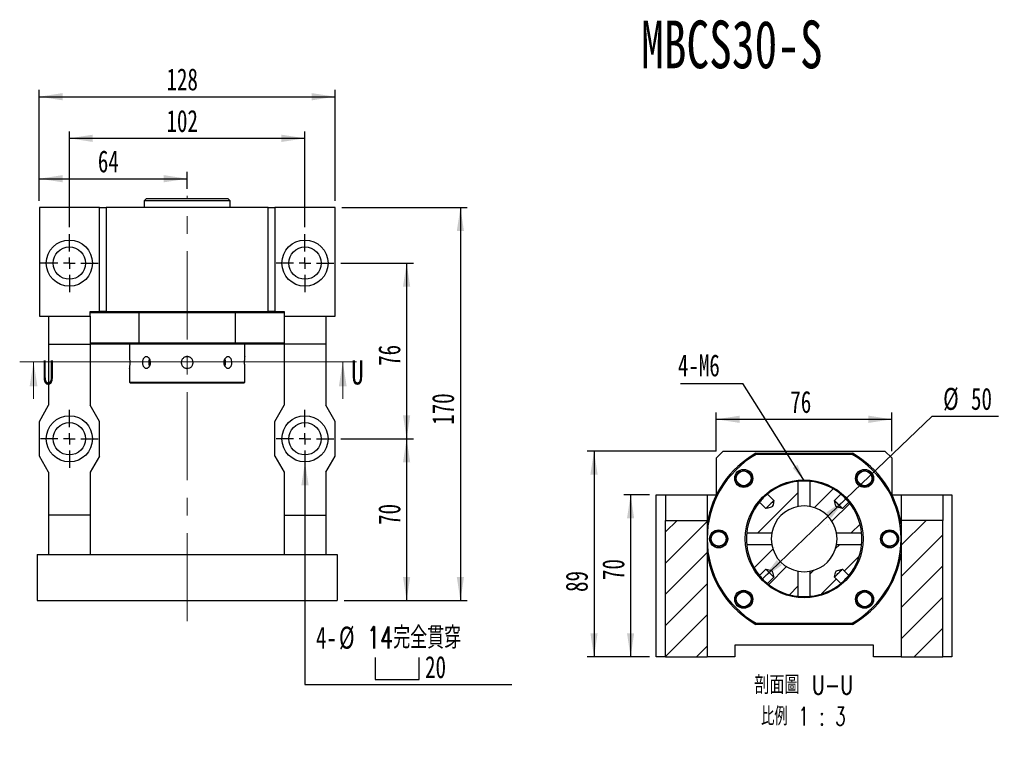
# Model space of a CAD drawing. Header units: millimetres. Extents: x 23 to 289, y 10 to 200.
# Tile 2 of 4: x 33 to 175, y 94 to 200. Entities that reach past the tile are written whole.
import ezdxf

# ---------------------------------------------------------------- set-up
doc = ezdxf.new("R2010")
doc.units = ezdxf.units.MM
doc.linetypes.add('CENTERX2', pattern=[20.32, 12.7, -2.54, 2.54, -2.54])
doc.layers.add('圖層0', color=7, linetype='Continuous')
doc.styles.add('SLDTEXTSTYLE0', font='TXT', dxfattribs={"width": 0.7})
doc.styles.add('SLDTEXTSTYLE1', font='TXT', dxfattribs={"width": 0.7, "bigfont": 'bigfont'})
doc.styles.add('SLDTEXTSTYLE3', font='TXT', dxfattribs={"width": 0.75})
doc.styles.add('SLDTEXTSTYLE4', font='TXT', dxfattribs={"width": 0.75, "bigfont": 'bigfont'})
doc.styles.add('SLDTEXTSTYLE5', font='TXT', dxfattribs={"width": 0.65625, "bigfont": 'bigfont'})
doc.dimstyles.new('SLDDIMSTYLE2', dxfattribs={"dimtxt": 0.18, "dimasz": 2.5, "dimexe": 0, "dimexo": 0.0625, "dimgap": 0, "dimtad": 0, "dimtih": 1, "dimtoh": 1, "dimdec": 0, "dimrnd": 1e-09, "dimzin": 0, "dimdsep": 46, "dimtxsty": 'Standard', "dimsah": 1, "dimcen": 0.09, "dimadec": 0, "dimazin": 0, "dimtfac": 2.5, "dimtdec": 0, "dimtofl": 0, "dimtmove": 0, "dimatfit": 3, "dimfxl": 0, "dimfrac": 2, "dimtolj": 1, "dimtzin": 0, "dimarcsym": 0})
doc.dimstyles.new('SLDDIMSTYLE3', dxfattribs={"dimtxt": 3.389974, "dimasz": 2.5, "dimexe": 0, "dimexo": 0.0625, "dimgap": 0.847493, "dimtad": 1, "dimlfac": 3, "dimrnd": 1e-09, "dimzin": 12, "dimdsep": 46, "dimtxsty": 'SLDTEXTSTYLE0', "dimsah": 1, "dimcen": 0.09, "dimadec": 0, "dimazin": 3, "dimtfac": 1, "dimtofl": 0, "dimtmove": 0, "dimatfit": 3, "dimfxl": 0, "dimfrac": 2, "dimtolj": 1, "dimtzin": 12, "dimarcsym": 0})
doc.dimstyles.new('SLDDIMSTYLE4', dxfattribs={"dimtxt": 3.389974, "dimasz": 2.5, "dimexe": 0, "dimexo": 0.0625, "dimgap": 0.847493, "dimtad": 0, "dimtih": 1, "dimtoh": 1, "dimlfac": 3, "dimrnd": 1e-09, "dimzin": 12, "dimdsep": 46, "dimtxsty": 'SLDTEXTSTYLE0', "dimsah": 1, "dimcen": 0, "dimadec": 0, "dimazin": 3, "dimtfac": 1, "dimtofl": 0, "dimtmove": 0, "dimatfit": 3, "dimfxl": 0, "dimfrac": 2, "dimtolj": 1, "dimtzin": 12, "dimarcsym": 0})
doc.dimstyles.new('SLDDIMSTYLE5', dxfattribs={"dimtxt": 3.389974, "dimasz": 2.5, "dimexe": 0, "dimexo": 0.0625, "dimgap": 0.847493, "dimtad": 0, "dimtih": 1, "dimtoh": 1, "dimlfac": 3, "dimrnd": 1e-09, "dimzin": 12, "dimdsep": 46, "dimtxsty": 'SLDTEXTSTYLE0', "dimsah": 1, "dimcen": 0, "dimadec": 0, "dimazin": 3, "dimtfac": 1, "dimtmove": 0, "dimatfit": 3, "dimfxl": 0, "dimfrac": 2, "dimtolj": 1, "dimtzin": 12, "dimarcsym": 0})

# ---------------------------------------------------------------- blocks, each defined once
blk = doc.blocks.new('_D_1')
at = {"layer": '圖層0', "color": 7}
for p, q in [((79.54, 139.84), (90.04, 139.84)), ((89.04, 139.84), (89.04, 116.51)), ((80.04, 116.51), (90.04, 116.51))]:
    blk.add_line(p, q, dxfattribs=at)
for points in [[(89.04, 139.84), (88.52, 136.45), (89.56, 136.45)], [(89.04, 116.51), (89.56, 119.9), (88.52, 119.9)]]:
    blk.add_solid(points, dxfattribs=at)
at = {"layer": '圖層0', "color": 7, "insert": (84.95, 127.42), "char_height": 3.175, "attachment_point": 1, "rotation": 90, "style": 'SLDTEXTSTYLE0'}
blk.add_mtext('70', dxfattribs=at)
blk = doc.blocks.new('_D_2')
at = {"layer": '圖層0', "color": 7}
for p, q in [((79.71, 173.18), (97.8, 173.18)), ((96.8, 173.18), (96.8, 116.51)), ((80.04, 116.51), (97.8, 116.51))]:
    blk.add_line(p, q, dxfattribs=at)
for points in [[(96.8, 173.18), (96.28, 169.79), (97.32, 169.79)], [(96.8, 116.51), (97.32, 119.9), (96.28, 119.9)]]:
    blk.add_solid(points, dxfattribs=at)
at = {"layer": '圖層0', "color": 7, "insert": (92.7, 141.86), "char_height": 3.175, "attachment_point": 1, "rotation": 90, "style": 'SLDTEXTSTYLE0'}
blk.add_mtext('170', dxfattribs=at)
blk = doc.blocks.new('_D_3')
at = {"layer": '圖層0', "color": 7}
for p, q in [((36.04, 174.18), (36.04, 178.35)), ((57.37, 175.9), (57.37, 178.35)), ((36.04, 177.35), (57.37, 177.35))]:
    blk.add_line(p, q, dxfattribs=at)
for points in [[(36.04, 177.35), (39.43, 176.83), (39.43, 177.87)], [(57.37, 177.35), (53.98, 177.87), (53.98, 176.83)]]:
    blk.add_solid(points, dxfattribs=at)
at = {"layer": '圖層0', "color": 7, "insert": (44.49, 181.44), "char_height": 3.175, "attachment_point": 1, "style": 'SLDTEXTSTYLE0'}
blk.add_mtext('64', dxfattribs=at)
blk = doc.blocks.new('_D_4')
at = {"layer": '圖層0', "color": 7}
for p, q in [((36.04, 174.18), (36.04, 190.18)), ((36.04, 189.18), (78.71, 189.18)), ((78.71, 174.18), (78.71, 190.18))]:
    blk.add_line(p, q, dxfattribs=at)
for points in [[(36.04, 189.18), (39.43, 188.65), (39.43, 189.7)], [(78.71, 189.18), (75.32, 189.7), (75.32, 188.65)]]:
    blk.add_solid(points, dxfattribs=at)
at = {"layer": '圖層0', "color": 7, "insert": (54.39, 193.27), "char_height": 3.175, "attachment_point": 1, "style": 'SLDTEXTSTYLE0'}
blk.add_mtext('128', dxfattribs=at)
blk = doc.blocks.new('SW_SYMBOL_HOLE_SPOT')
at = {"layer": '圖層0', "color": 0}
for p, q in [((0, 875), (0, 75)), ((1600, 75), (1600, 875)), ((0, 75), (1600, 75))]:
    blk.add_line(p, q, dxfattribs=at)
blk = doc.blocks.new('_D_5')
at = {"layer": '圖層0'}
for p, q in [((74.37, 136.51), (74.37, 104.42)), ((74.37, 104.42), (104.21, 104.42))]:
    blk.add_line(p, q, dxfattribs=at)
blk.add_solid([(74.37, 136.51), (73.85, 133.12), (74.9, 133.12)], dxfattribs=at)
at = {"layer": '圖層0', "xscale": 0.003964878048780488, "yscale": 0.003964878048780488, "zscale": 0.003964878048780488}
blk.add_blockref('SW_SYMBOL_HOLE_SPOT', (84.5, 104.82), dxfattribs=at)
at = {"layer": '圖層0', "char_height": 3.175, "attachment_point": 1}
for s, insert, style in [('4-', (75.96, 112.75), 'SLDTEXTSTYLE0'), ('%%c', (79.28, 112.75), 'SLDTEXTSTYLE0'), ('14\\M+18AAE\\M+19153\\M+18AD1\\M+190FA', (83.3, 112.75), 'SLDTEXTSTYLE1'), ('20', (91.7, 108.51), 'SLDTEXTSTYLE0')]:
    blk.add_mtext(s, dxfattribs=dict(at, insert=insert, style=style))
blk = doc.blocks.new('_D_6')
at = {"layer": '圖層0', "color": 7}
for p, q in [((40.37, 170.34), (40.37, 184.18)), ((74.37, 170.34), (74.37, 184.18)), ((40.37, 183.18), (74.37, 183.18))]:
    blk.add_line(p, q, dxfattribs=at)
for points in [[(40.37, 183.18), (43.76, 182.65), (43.76, 183.7)], [(74.37, 183.18), (70.98, 183.7), (70.98, 182.65)]]:
    blk.add_solid(points, dxfattribs=at)
at = {"layer": '圖層0', "color": 7, "insert": (54.39, 187.27), "char_height": 3.175, "attachment_point": 1, "style": 'SLDTEXTSTYLE0'}
blk.add_mtext('102', dxfattribs=at)
blk = doc.blocks.new('_D_7')
at = {"layer": '圖層0', "color": 7}
for p, q in [((79.54, 165.18), (90.04, 165.18)), ((89.04, 165.18), (89.04, 139.84)), ((79.54, 139.84), (90.04, 139.84))]:
    blk.add_line(p, q, dxfattribs=at)
for points in [[(89.04, 165.18), (88.52, 161.79), (89.56, 161.79)], [(89.04, 139.84), (89.56, 143.23), (88.52, 143.23)]]:
    blk.add_solid(points, dxfattribs=at)
at = {"layer": '圖層0', "color": 7, "insert": (84.95, 150.36), "char_height": 3.175, "attachment_point": 1, "rotation": 90, "style": 'SLDTEXTSTYLE0'}
blk.add_mtext('76', dxfattribs=at)
blk = doc.blocks.new('SW_CENTERMARKSYMBOL_2')
at = {"layer": '圖層0', "color": 0}
for p, q in [((0, 1.67), (0, 4.17)), ((-1.67, 0), (-4.17, 0)), ((0, 0), (-0.83, 0)), ((0, 0), (0, 0.83)), ((0, 0), (0, -0.83)), ((0, 0), (0.83, 0)), ((1.67, 0), (4.17, 0)), ((0, -1.67), (0, -4.17))]:
    blk.add_line(p, q, dxfattribs=at)
blk = doc.blocks.new('SW_CENTERMARKSYMBOL_3')
at = {"layer": '圖層0', "color": 0}
for p, q in [((0, 1.67), (0, 4.17)), ((-1.67, 0), (-4.17, 0)), ((0, 0), (-0.83, 0)), ((0, 0), (0, 0.83)), ((0, 0), (0, -0.83)), ((0, 0), (0.83, 0)), ((1.67, 0), (4.17, 0)), ((0, -1.67), (0, -4.17))]:
    blk.add_line(p, q, dxfattribs=at)
blk = doc.blocks.new('SW_CENTERMARKSYMBOL_4')
at = {"layer": '圖層0', "color": 0}
for p, q in [((0, 1.67), (0, 4.17)), ((-1.67, 0), (-4.17, 0)), ((0, 0), (-0.83, 0)), ((0, 0), (0, 0.83)), ((0, 0), (0, -0.83)), ((0, 0), (0.83, 0)), ((1.67, 0), (4.17, 0)), ((0, -1.67), (0, -4.17))]:
    blk.add_line(p, q, dxfattribs=at)
blk = doc.blocks.new('SW_CENTERMARKSYMBOL_5')
at = {"layer": '圖層0', "color": 0}
for p, q in [((0, 1.67), (0, 4.17)), ((-1.67, 0), (-4.17, 0)), ((0, 0), (-0.83, 0)), ((0, 0), (0, 0.83)), ((0, 0), (0, -0.83)), ((0, 0), (0.83, 0)), ((1.67, 0), (4.17, 0)), ((0, -1.67), (0, -4.17))]:
    blk.add_line(p, q, dxfattribs=at)
blk = doc.blocks.new('_D_8')
at = {"layer": '圖層0', "color": 7}
for p, q in [((124.07, 131.74), (120.36, 131.74)), ((121.36, 131.74), (121.36, 108.41)), ((124.07, 108.41), (120.36, 108.41))]:
    blk.add_line(p, q, dxfattribs=at)
for points in [[(121.36, 131.74), (120.84, 128.35), (121.88, 128.35)], [(121.36, 108.41), (121.88, 111.8), (120.84, 111.8)]]:
    blk.add_solid(points, dxfattribs=at)
at = {"layer": '圖層0', "color": 7, "insert": (117.27, 119.47), "char_height": 3.175, "attachment_point": 1, "rotation": 90, "style": 'SLDTEXTSTYLE0'}
blk.add_mtext('70', dxfattribs=at)
blk = doc.blocks.new('_D_9')
at = {"layer": '圖層0', "color": 7}
for p, q in [((133.73, 138.08), (115.08, 138.08)), ((116.08, 138.08), (116.08, 108.41)), ((124.07, 108.41), (115.08, 108.41))]:
    blk.add_line(p, q, dxfattribs=at)
for points in [[(116.08, 138.08), (115.56, 134.69), (116.6, 134.69)], [(116.08, 108.41), (116.6, 111.8), (115.56, 111.8)]]:
    blk.add_solid(points, dxfattribs=at)
at = {"layer": '圖層0', "color": 7, "insert": (111.99, 117.75), "char_height": 3.175, "attachment_point": 1, "rotation": 90, "style": 'SLDTEXTSTYLE0'}
blk.add_mtext('89', dxfattribs=at)
blk = doc.blocks.new('_D_10')
at = {"layer": '圖層0', "color": 7}
for p, q in [((133.73, 138.08), (133.73, 143.65)), ((159.07, 138.08), (159.07, 143.65)), ((133.73, 142.65), (159.07, 142.65))]:
    blk.add_line(p, q, dxfattribs=at)
for points in [[(133.73, 142.65), (137.12, 142.13), (137.12, 143.18)], [(159.07, 142.65), (155.68, 143.18), (155.68, 142.13)]]:
    blk.add_solid(points, dxfattribs=at)
at = {"layer": '圖層0', "color": 7, "insert": (144.41, 146.75), "char_height": 3.175, "attachment_point": 1, "style": 'SLDTEXTSTYLE0'}
blk.add_mtext('76', dxfattribs=at)
blk = doc.blocks.new('_D_11')
at = {"layer": '圖層0', "color": 7}
for p, q in [((152.42, 131.18), (164.87, 143.1)), ((164.87, 143.1), (174.45, 143.1)), ((140.38, 119.65), (152.42, 131.18))]:
    blk.add_line(p, q, dxfattribs=at)
for points in [[(152.42, 131.18), (149.61, 129.21), (150.33, 128.45)], [(140.38, 119.65), (143.19, 121.62), (142.47, 122.37)]]:
    blk.add_solid(points, dxfattribs=at)
at = {"layer": '圖層0', "color": 7, "char_height": 3.175, "attachment_point": 1, "style": 'SLDTEXTSTYLE0'}
for s, insert in [('%%c', (166.46, 147.19)), ('50', (170.48, 147.19))]:
    blk.add_mtext(s, dxfattribs=dict(at, insert=insert))
blk = doc.blocks.new('SW_NOTE_1')
at = {"layer": '圖層0', "color": 0, "char_height": 2.6458, "attachment_point": 2}
for s, insert, style in [('\\M+19655\\M+196CA\\M+19AA4 U-U', (8.6, 3.41), 'SLDTEXTSTYLE4'), ('\\M+194E4\\M+197E1 1 : 3', (8.56, -1.12), 'SLDTEXTSTYLE5')]:
    blk.add_mtext(s, dxfattribs=dict(at, insert=insert, style=style))
blk = doc.blocks.new('SW_NOTE_2')
at = {"layer": '圖層0', "color": 0}
blk.add_line((-8.96, 0), (0, 0), dxfattribs=at)
at = {"layer": '圖層0', "color": 0, "insert": (-9.35, 4.2), "char_height": 3.175, "attachment_point": 1, "style": 'SLDTEXTSTYLE0'}
blk.add_mtext('4-M6', dxfattribs=at)

msp = doc.modelspace()

# ---------------------------------------------------------------- hatches: boundary and pattern name
at = {"layer": '圖層0', "linetype": 'Continuous', "lineweight": 18}
h = msp.add_hatch(dxfattribs=at)
h.set_pattern_fill('ANSI31', color=256, style=0)
edge = h.paths.add_edge_path(flags=0)
edge.add_line((141.1238, 131.8609), (142.0374, 130.9473))
edge.add_spline(control_points=[(142.0374, 130.9473), (141.9623, 130.6493), (141.9659, 130.3081), (141.783, 130.0611), (141.7733, 130.048), (141.7612, 130.0363), (141.7479, 130.027), (141.718, 130.0061), (141.6828, 129.9937), (141.6483, 129.9822), (141.4896, 129.929), (141.326, 129.8921), (141.1639, 129.8508), (141.0644, 129.8255), (140.9648, 129.8003), (140.8653, 129.7752)], knot_values=[0.00206469, 0.00206469, 0.00206469, 0.00206469, 0.00483049, 0.00483049, 0.00483049, 0.00496911, 0.00496911, 0.00496911, 0.00528, 0.00528, 0.00528, 0.00670363, 0.00670363, 0.00670363, 0.00757728, 0.00757728, 0.00757728, 0.00757728], weights=[1, 1, 1, 1, 1, 1, 1, 1, 1, 1, 1, 1, 1, 1, 1, 1], degree=3, periodic=0)
edge.add_line((140.8653, 129.7752), (139.9517, 130.6888))
edge.add_arc((146.4011, 125.4115), 8.3333, 140.707775, 174.176432)
edge.add_line((138.1107, 126.2571), (141.7269, 126.2571))
edge.add_arc((146.4011, 125.4115), 4.75, 100.253851, 169.746149, ccw=False)
edge.add_line((145.5555, 130.0857), (145.5555, 133.7019))
edge.add_arc((146.4011, 125.4115), 8.3333, 95.823568, 129.292225)
h = msp.add_hatch(dxfattribs=at)
h.set_pattern_fill('ANSI31', color=256, style=0)
edge = h.paths.add_edge_path(flags=0)
edge.add_line((152.8504, 130.6888), (151.9368, 129.7752))
edge.add_spline(control_points=[(151.9368, 129.7752), (151.8802, 129.7895), (151.8236, 129.8038), (151.7671, 129.8181), (151.6425, 129.8496), (151.518, 129.8812), (151.3937, 129.9139), (151.3289, 129.931), (151.264, 129.9482), (151.1998, 129.9676), (151.1646, 129.9782), (151.1294, 129.9892), (151.0958, 130.0042), (151.0766, 130.0127), (151.0577, 130.023), (151.0418, 130.0366), (151.0256, 130.0505), (151.0128, 130.0685), (151.0028, 130.0873), (150.9706, 130.1486), (150.9544, 130.2173), (150.9359, 130.284), (150.8747, 130.504), (150.8205, 130.7259), (150.7648, 130.9473)], knot_values=[0.00168432, 0.00168432, 0.00168432, 0.00168432, 0.00220969, 0.00220969, 0.00220969, 0.00336592, 0.00336592, 0.00336592, 0.00396962, 0.00396962, 0.00396962, 0.00430074, 0.00430074, 0.00430074, 0.00449073, 0.00449073, 0.00449073, 0.00468474, 0.00468474, 0.00468474, 0.0053143, 0.0053143, 0.0053143, 0.00738681, 0.00738681, 0.00738681, 0.00738681], weights=[1, 1, 1, 1, 1, 1, 1, 1, 1, 1, 1, 1, 1, 1, 1, 1, 1, 1, 1, 1, 1, 1, 1, 1, 1], degree=3, periodic=0)
edge.add_line((150.7648, 130.9473), (151.6784, 131.8609))
edge.add_arc((146.4011, 125.4115), 8.3333, 50.707775, 84.176432)
edge.add_line((147.2466, 133.7019), (147.2466, 130.0857))
edge.add_arc((146.4011, 125.4115), 4.75, 10.253851, 79.746149, ccw=False)
edge.add_line((151.0752, 126.2571), (154.6914, 126.2571))
edge.add_arc((146.4011, 125.4115), 8.3333, 5.823568, 39.292225)
h = msp.add_hatch(dxfattribs=at)
h.set_pattern_fill('ANSI31', color=256, style=0)
h.paths.add_polyline_path([(126.4011, 128.0782), (126.4011, 108.4115), (132.4011, 108.4115), (132.4011, 128.0782)], flags=0)
h = msp.add_hatch(dxfattribs=at)
h.set_pattern_fill('ANSI31', color=256, style=0)
h.paths.add_polyline_path([(166.4011, 128.0782), (160.4011, 128.0782), (160.4011, 108.4115), (166.4011, 108.4115)], flags=0)
h = msp.add_hatch(dxfattribs=at)
h.set_pattern_fill('ANSI31', color=256, style=0)
edge = h.paths.add_edge_path(flags=0)
edge.add_spline(control_points=[(140.8653, 121.0478), (141.0867, 120.9921), (141.3086, 120.9379), (141.5286, 120.8767), (141.5953, 120.8582), (141.664, 120.842), (141.7253, 120.8098), (141.7441, 120.7998), (141.7621, 120.787), (141.776, 120.7708), (141.7896, 120.7549), (141.7999, 120.736), (141.8084, 120.7168), (141.8234, 120.6832), (141.8344, 120.648), (141.845, 120.6128), (141.8644, 120.5486), (141.8816, 120.4837), (141.8987, 120.4189), (141.9314, 120.2946), (141.963, 120.1701), (141.9945, 120.0455), (142.0088, 119.989), (142.0231, 119.9324), (142.0374, 119.8758)], knot_values=[0.00940843, 0.00940843, 0.00940843, 0.00940843, 0.01146352, 0.01146352, 0.01146352, 0.01208779, 0.01208779, 0.01208779, 0.01228017, 0.01228017, 0.01228017, 0.01246856, 0.01246856, 0.01246856, 0.01279689, 0.01279689, 0.01279689, 0.01339552, 0.01339552, 0.01339552, 0.01454203, 0.01454203, 0.01454203, 0.01506298, 0.01506298, 0.01506298, 0.01506298], weights=[1, 1, 1, 1, 1, 1, 1, 1, 1, 1, 1, 1, 1, 1, 1, 1, 1, 1, 1, 1, 1, 1, 1, 1, 1], degree=3, periodic=0)
edge.add_line((142.0374, 119.8758), (141.1238, 118.9622))
edge.add_arc((146.4011, 125.4115), 8.3333, 230.707775, 264.176432)
edge.add_line((145.5555, 117.1212), (145.5555, 120.7374))
edge.add_arc((146.4011, 125.4115), 4.75, 190.253851, 259.746149, ccw=False)
edge.add_line((141.7269, 124.566), (138.1107, 124.566))
edge.add_arc((146.4011, 125.4115), 8.3333, 185.823568, 219.292225)
edge.add_line((139.9517, 120.1342), (140.8653, 121.0478))
h = msp.add_hatch(dxfattribs=at)
h.set_pattern_fill('ANSI31', color=256, style=0)
edge = h.paths.add_edge_path(flags=0)
edge.add_arc((146.4011, 125.4115), 8.3333, 275.823568, 309.292225)
edge.add_line((151.6784, 118.9622), (150.7648, 119.8758))
edge.add_spline(control_points=[(150.7648, 119.8758), (150.8205, 120.0972), (150.8747, 120.3191), (150.9359, 120.5391), (150.9544, 120.6058), (150.9706, 120.6745), (151.0028, 120.7358), (151.0128, 120.7546), (151.0256, 120.7726), (151.0418, 120.7864), (151.0577, 120.8001), (151.0766, 120.8103), (151.0958, 120.8189), (151.1294, 120.8338), (151.1646, 120.8448), (151.1998, 120.8555), (151.264, 120.8749), (151.3289, 120.892), (151.3937, 120.9091), (151.518, 120.9419), (151.6425, 120.9734), (151.7671, 121.005), (151.8236, 121.0193), (151.8802, 121.0336), (151.9368, 121.0478)], knot_values=[0.00940843, 0.00940843, 0.00940843, 0.00940843, 0.01146352, 0.01146352, 0.01146352, 0.01208779, 0.01208779, 0.01208779, 0.01228017, 0.01228017, 0.01228017, 0.01246856, 0.01246856, 0.01246856, 0.01279689, 0.01279689, 0.01279689, 0.01339552, 0.01339552, 0.01339552, 0.01454203, 0.01454203, 0.01454203, 0.01506298, 0.01506298, 0.01506298, 0.01506298], weights=[1, 1, 1, 1, 1, 1, 1, 1, 1, 1, 1, 1, 1, 1, 1, 1, 1, 1, 1, 1, 1, 1, 1, 1, 1], degree=3, periodic=0)
edge.add_line((151.9368, 121.0478), (152.8504, 120.1342))
edge.add_arc((146.4011, 125.4115), 8.3333, 320.707775, 354.176432)
edge.add_line((154.6914, 124.566), (151.0752, 124.566))
edge.add_arc((146.4011, 125.4115), 4.75, 280.253851, 349.746149, ccw=False)
edge.add_line((147.2466, 120.7374), (147.2466, 117.1212))

# ---------------------------------------------------------------- linework, layer by layer
at = {"color": 7, "linetype": 'Continuous', "lineweight": 25}
for p, q in [((51.4909, 174.5094), (51.1576, 174.1761)), ((51.1576, 174.1761), (51.1576, 173.1761)), ((63.5909, 174.1761), (51.1576, 174.1761)), ((51.4909, 174.5094), (63.2576, 174.5094)), ((63.5909, 174.1761), (63.2576, 174.5094)), ((63.5909, 173.1761), (63.5909, 174.1761)), ((36.0409, 173.1761), (36.0409, 157.5094)), ((44.7076, 173.1761), (36.0409, 173.1761)), ((44.7076, 158.1761), (44.7076, 173.1761)), ((44.7076, 173.1761), (45.7076, 173.1761)), ((45.7076, 173.1761), (45.7076, 158.1761)), ((69.0409, 173.1761), (45.7076, 173.1761)), ((69.0409, 158.1761), (69.0409, 173.1761)), ((69.0409, 173.1761), (70.0409, 173.1761)), ((70.0409, 173.1761), (70.0409, 158.1761)), ((78.7076, 173.1761), (70.0409, 173.1761)), ((78.7076, 157.5094), (78.7076, 173.1761)), ((43.3743, 157.5094), (43.3743, 158.1761)), ((43.3743, 158.1761), (44.7076, 158.1761)), ((50.4041, 158.0094), (43.3743, 158.0094)), ((45.7076, 158.1761), (44.7076, 158.1761)), ((45.7076, 158.1761), (69.0409, 158.1761)), ((50.4041, 158.0094), (50.4041, 153.6761)), ((64.3444, 158.0094), (50.4041, 158.0094)), ((64.3444, 153.6761), (64.3444, 158.0094)), ((71.3743, 158.0094), (64.3444, 158.0094)), ((70.0409, 158.1761), (69.0409, 158.1761)), ((70.0409, 158.1761), (71.3743, 158.1761)), ((71.3743, 158.1761), (71.3743, 157.5094)), ((36.0409, 157.5094), (37.3743, 157.5094)), ((37.3743, 157.5094), (43.3743, 157.5094)), ((37.3743, 157.5094), (37.3743, 153.5094)), ((43.3743, 157.5094), (43.3743, 153.5094)), ((71.3743, 157.5094), (77.3743, 157.5094)), ((71.3743, 157.5094), (71.3743, 153.5094)), ((77.3743, 157.5094), (78.7076, 157.5094)), ((77.3743, 157.5094), (77.3743, 153.5094)), ((37.3743, 153.5094), (43.3743, 153.5094)), ((37.3743, 153.5094), (37.3743, 144.6761)), ((43.3743, 153.6761), (50.4041, 153.6761)), ((50.4481, 153.5094), (43.3743, 153.5094)), ((43.3743, 153.5094), (43.3743, 144.6761)), ((49.0409, 153.5094), (49.0409, 151.6927)), ((50.4041, 153.6761), (64.3444, 153.6761)), ((64.3005, 153.5094), (50.4481, 153.5094)), ((71.3743, 153.5094), (64.3005, 153.5094)), ((64.3444, 153.6761), (71.3743, 153.6761)), ((65.7076, 151.6821), (65.7076, 153.5094)), ((77.3743, 153.5094), (71.3743, 153.5094)), ((71.3743, 153.5094), (71.3743, 144.6761)), ((77.3743, 153.5094), (77.3743, 144.6761)), ((49.0409, 150.0033), (49.0409, 148.0094)), ((65.7076, 148.0094), (65.7076, 149.9927)), ((49.0409, 148.0094), (49.2076, 147.8427)), ((49.0409, 148.0094), (65.7076, 148.0094)), ((65.5409, 147.8427), (49.2076, 147.8427)), ((65.5409, 147.8427), (65.7076, 148.0094)), ((36.0409, 142.3427), (37.3743, 144.6761)), ((44.7076, 142.3427), (43.3743, 144.6761)), ((70.0409, 142.3427), (71.3743, 144.6761)), ((78.7076, 142.3427), (77.3743, 144.6761)), ((36.0409, 137.3427), (36.0409, 142.3427)), ((44.7076, 137.3427), (44.7076, 142.3427)), ((70.0409, 137.3427), (70.0409, 142.3427)), ((78.7076, 137.3427), (78.7076, 142.3427)), ((134.7344, 138.0782), (133.7344, 137.0782)), ((134.7344, 138.0782), (158.0677, 138.0782)), ((159.0677, 137.0782), (158.0677, 138.0782)), ((37.3743, 135.0094), (36.0409, 137.3427)), ((44.7076, 137.3427), (43.3743, 135.0094)), ((70.0409, 137.3427), (71.3743, 135.0094)), ((77.3743, 135.0094), (78.7076, 137.3427)), ((133.7344, 131.7558), (133.7344, 137.0782)), ((139.4309, 137.7449), (153.3712, 137.7449)), ((153.3273, 137.5782), (139.4749, 137.5782)), ((159.0677, 137.0782), (159.0677, 131.7558)), ((37.3743, 135.0094), (37.3743, 128.8427)), ((43.3743, 135.0094), (43.3743, 128.8427)), ((71.3743, 135.0094), (71.3743, 128.8427)), ((77.3743, 135.0094), (77.3743, 128.8427)), ((138.4266, 134.951), (138.5644, 134.8185)), ((145.5555, 130.0857), (145.5555, 133.7019)), ((147.2466, 133.7019), (147.2466, 130.0857)), ((155.9405, 133.386), (155.7776, 133.2165)), ((125.0677, 108.4115), (125.0677, 131.7449)), ((125.0677, 131.7449), (126.4011, 131.7449)), ((126.4011, 131.7449), (132.4011, 131.7449)), ((126.4011, 131.7449), (126.4011, 128.0782)), ((132.4011, 131.7449), (132.4011, 128.0782)), ((132.4011, 131.7449), (133.7289, 131.7449)), ((141.1238, 131.8609), (142.0374, 130.9473)), ((150.7648, 130.9473), (151.6784, 131.8609)), ((159.0732, 131.7449), (160.4011, 131.7449)), ((160.4011, 131.7449), (166.4011, 131.7449)), ((160.4011, 131.7449), (160.4011, 128.0782)), ((166.4011, 131.7449), (166.4011, 128.0782)), ((166.4011, 131.7449), (167.7344, 131.7449)), ((167.7344, 131.7449), (167.7344, 108.4115)), ((140.8653, 129.7752), (139.9517, 130.6888)), ((152.8504, 130.6888), (151.9368, 129.7752)), ((43.3743, 128.8427), (37.3743, 128.8427)), ((37.3743, 128.8427), (37.3743, 123.1761)), ((43.3743, 128.8427), (43.3743, 123.1761)), ((71.3743, 128.8427), (77.3743, 128.8427)), ((71.3743, 128.8427), (71.3743, 123.1761)), ((77.3743, 128.8427), (77.3743, 123.1761)), ((126.4011, 128.0782), (132.4011, 128.0782)), ((126.4011, 108.4115), (126.4011, 128.0782)), ((132.4011, 128.0782), (132.4011, 108.4115)), ((160.4011, 128.0782), (160.4011, 108.4115)), ((166.4011, 128.0782), (160.4011, 128.0782)), ((166.4011, 108.4115), (166.4011, 128.0782)), ((134.0168, 126.5182), (134.1674, 126.5211)), ((138.1107, 126.2571), (141.7269, 126.2571)), ((151.0752, 126.2571), (154.6914, 126.2571)), ((141.7269, 124.566), (138.1107, 124.566)), ((154.6914, 124.566), (151.0752, 124.566)), ((158.7853, 124.3049), (158.5716, 124.3007)), ((35.7076, 123.1761), (79.0409, 123.1761)), ((35.7076, 123.1761), (35.7076, 116.5094)), ((79.0409, 123.1761), (79.0409, 116.5094)), ((139.9517, 120.1342), (140.8653, 121.0478)), ((151.9368, 121.0478), (152.8504, 120.1342)), ((142.0374, 119.8758), (141.1238, 118.9622)), ((145.5555, 117.1212), (145.5555, 120.7374)), ((147.2466, 120.7374), (147.2466, 117.1212)), ((151.6784, 118.9622), (150.7648, 119.8758)), ((35.7076, 116.5094), (79.0409, 116.5094)), ((136.8616, 117.4371), (136.9665, 117.5462)), ((154.3755, 115.8721), (154.2361, 116.0061)), ((153.3712, 113.0782), (139.4309, 113.0782)), ((139.4749, 113.2449), (153.3273, 113.2449)), ((156.4011, 110.0782), (136.4011, 110.0782)), ((136.4011, 110.0782), (136.4011, 108.4115)), ((156.4011, 108.4115), (156.4011, 110.0782)), ((126.4011, 108.4115), (125.0677, 108.4115)), ((126.4011, 108.4115), (132.4011, 108.4115)), ((136.4011, 108.4115), (132.4011, 108.4115)), ((160.4011, 108.4115), (156.4011, 108.4115)), ((160.4011, 108.4115), (166.4011, 108.4115)), ((167.7344, 108.4115), (166.4011, 108.4115))]:
    msp.add_line(p, q, dxfattribs=at)
at = {"color": 7, "linetype": 'Continuous', "lineweight": 18}
for p, q in [((81.8247, 150.9296), (33.2065, 150.9296)), ((35.2065, 145.6096), (35.2065, 150.9296)), ((79.8247, 145.6096), (79.8247, 150.9296))]:
    msp.add_line(p, q, dxfattribs=at)
at = {"color": 7, "linetype": 'Continuous', "lineweight": 25, "flags": 128}
for points in [[(142.0374, 130.9473), (142.0088, 130.9187), (141.9519, 130.8619), (141.8697, 130.7797), (141.7663, 130.6763), (141.6469, 130.5569), (141.5176, 130.4276), (141.385, 130.295), (141.2557, 130.1657), (141.1363, 130.0463), (141.0329, 129.9429), (140.9507, 129.8607), (140.8939, 129.8038), (140.8653, 129.7752)], [(142.0374, 130.9473), (141.9787, 130.64), (141.9135, 130.3344), (141.783, 130.0611), (141.7479, 130.027), (141.6483, 129.9822), (141.1639, 129.8508), (140.8653, 129.7752)], [(151.9368, 129.7752), (151.9083, 129.8038), (151.8514, 129.8607), (151.7692, 129.9429), (151.6658, 130.0463), (151.5464, 130.1657), (151.4171, 130.295), (151.2845, 130.4276), (151.1552, 130.5569), (151.0358, 130.6763), (150.9324, 130.7797), (150.8502, 130.8619), (150.7934, 130.9187), (150.7648, 130.9473)], [(151.9368, 129.7752), (151.7671, 129.8181), (151.3937, 129.9139), (151.1998, 129.9676), (151.0958, 130.0042), (151.0418, 130.0366), (151.0028, 130.0873), (150.9359, 130.284), (150.7648, 130.9473)], [(140.8653, 121.0478), (140.8939, 121.0192), (140.9507, 120.9624), (141.0329, 120.8802), (141.1363, 120.7768), (141.2557, 120.6574), (141.385, 120.5281), (141.5176, 120.3955), (141.6469, 120.2662), (141.7663, 120.1468), (141.8697, 120.0434), (141.9519, 119.9612), (142.0088, 119.9043), (142.0374, 119.8758)], [(140.8653, 121.0478), (141.5286, 120.8767), (141.7253, 120.8098), (141.776, 120.7708), (141.8084, 120.7168), (141.845, 120.6128), (141.8987, 120.4189), (141.9945, 120.0455), (142.0374, 119.8758)], [(150.7648, 119.8758), (150.7934, 119.9043), (150.8502, 119.9612), (150.9324, 120.0434), (151.0358, 120.1468), (151.1552, 120.2662), (151.2845, 120.3955), (151.4171, 120.5281), (151.5464, 120.6574), (151.6658, 120.7768), (151.7692, 120.8802), (151.8514, 120.9624), (151.9083, 121.0192), (151.9368, 121.0478)], [(150.7648, 119.8758), (150.9359, 120.5391), (151.0028, 120.7358), (151.0418, 120.7864), (151.0958, 120.8189), (151.1998, 120.8555), (151.3937, 120.9091), (151.7671, 121.005), (151.9368, 121.0478)]]:
    msp.add_lwpolyline(points, dxfattribs=at)
at = {"color": 7, "linetype": 'Continuous', "lineweight": 25}
for centre, radius in [((40.3743, 165.1761), 3.3333), ((74.3743, 165.1761), 3.3333), ((40.3743, 165.1761), 2.3333), ((74.3743, 165.1761), 2.3333), ((40.3743, 139.8427), 3.3333), ((40.3743, 139.8427), 2.3333), ((74.3743, 139.8427), 3.3333), ((74.3743, 139.8427), 2.3333), ((137.6801, 134.1325), 1.3), ((137.6801, 134.1325), 1.1333), ((137.6801, 134.1325), 1.0667), ((155.122, 134.1325), 1.3), ((155.122, 134.1325), 1.1333), ((155.122, 134.1325), 1.0667), ((146.4011, 125.4115), 8.5), ((134.0677, 125.4115), 1.3), ((134.0677, 125.4115), 1.1333), ((134.0677, 125.4115), 1.0667), ((158.7344, 125.4115), 1.3), ((158.7344, 125.4115), 1.1333), ((158.7344, 125.4115), 1.0667), ((137.6801, 116.6906), 1.3), ((155.122, 116.6906), 1.3), ((137.6801, 116.6906), 1.1333), ((137.6801, 116.6906), 1.0667), ((155.122, 116.6906), 1.1333), ((155.122, 116.6906), 1.0667)]:
    msp.add_circle(centre, radius, dxfattribs=at)
for centre, radius, start, end in [((52.9353, 150.8428), 1.1019, 152.653716, 207.646748), ((61.855, 150.8285), 1.0584, 332.267366, 0.771946), ((61.8548, 150.857), 1.0586, 359.229916, 27.691275), ((146.4011, 125.4115), 14.1667, 119.472932, 171.202589), ((146.4011, 125.4115), 14, 119.651845, 240.348155), ((146.4011, 125.4115), 14, 299.651845, 60.348155), ((146.4011, 125.4115), 14.1667, 8.797411, 60.527068), ((146.4011, 125.4115), 8.3333, 95.823568, 129.292225), ((146.4011, 125.4115), 8.3333, 84.176427, 95.823573), ((146.4011, 125.4115), 8.3333, 50.707775, 84.176432), ((146.401, 125.4116), 8.3332, 129.292149, 140.707851), ((146.4011, 125.4116), 8.3332, 39.292149, 50.707851), ((146.4011, 125.4115), 8.3333, 140.707775, 174.176432), ((146.4011, 125.4115), 4.75, 100.253851, 169.746149), ((146.4011, 125.4115), 4.75, 79.746191, 100.253809), ((146.4011, 125.4115), 4.75, 10.253851, 79.746149), ((146.4011, 125.4115), 8.3333, 5.823568, 39.292225), ((146.401, 125.4115), 8.3333, 174.176423, 185.823577), ((146.4011, 125.4115), 4.75, 169.746178, 190.253822), ((146.401, 125.4115), 4.75, 349.746191, 10.253809), ((146.4011, 125.4115), 8.3333, 354.176427, 5.823573), ((146.4011, 125.4115), 8.3333, 185.823568, 219.292225), ((146.4011, 125.4115), 4.75, 190.253851, 259.746149), ((146.4011, 125.4115), 4.75, 280.253851, 349.746149), ((146.4011, 125.4115), 8.3333, 320.707775, 354.176432), ((146.4011, 125.4115), 14.1667, 188.797411, 240.527068), ((146.4011, 125.4115), 14.1667, 299.472932, 351.202589), ((146.401, 125.4115), 8.3332, 219.292149, 230.707851), ((146.4011, 125.4116), 4.75, 259.746191, 280.253809), ((146.4011, 125.4115), 8.3332, 309.292149, 320.707851), ((146.4011, 125.4115), 8.3333, 230.707775, 264.176432), ((146.4011, 125.4115), 8.3333, 275.823568, 309.292225), ((146.4011, 125.4115), 8.3333, 264.176423, 275.823577)]:
    msp.add_arc(centre, radius, start, end, dxfattribs=at)
for points in [[(50.4041, 158.0094), (50.4187, 158.065), (50.4334, 158.1205), (50.4481, 158.1761)], [(64.3005, 158.1761), (64.3152, 158.1205), (64.3298, 158.065), (64.3444, 158.0094)], [(50.4481, 153.5094), (50.4334, 153.5649), (50.4187, 153.6205), (50.4041, 153.6761)], [(64.3444, 153.6761), (64.3298, 153.6205), (64.3152, 153.5649), (64.3005, 153.5094)], [(139.4749, 137.5782), (139.4602, 137.6338), (139.4455, 137.6893), (139.4309, 137.7449)], [(153.3712, 137.7449), (153.3566, 137.6893), (153.342, 137.6338), (153.3273, 137.5782)], [(139.4749, 113.2449), (139.4602, 113.1893), (139.4455, 113.1338), (139.4309, 113.0782)], [(153.3712, 113.0782), (153.3566, 113.1338), (153.342, 113.1893), (153.3273, 113.2449)]]:
    msp.add_open_spline(points, degree=3, dxfattribs=at)
for points, knots in [([(49.0409, 151.6927), (49.0419, 151.6834), (49.0439, 151.6647), (49.0575, 151.519), (49.0728, 151.3041), (49.0838, 151.035), (49.0855, 150.7449), (49.0772, 150.4668), (49.0625, 150.229), (49.0484, 150.0662), (49.0405, 149.9884), (49.0417, 150.0004), (49.042, 150.0033)], [0, 0, 0, 0, 0.10699212, 0.21397087, 0.3212959, 0.42885482, 0.53603553, 0.64281471, 0.7497962, 0.8572672, 0.96475279, 1, 1, 1, 1]), ([(52.1005, 150.8427), (52.1005, 150.7876), (52.0963, 150.7335), (52.0798, 150.6269), (52.0674, 150.574), (52.035, 150.4731), (52.0153, 150.4252), (51.969, 150.3347), (51.9422, 150.2918), (51.884, 150.215), (51.8524, 150.1805), (51.7844, 150.1196), (51.7485, 150.0937), (51.6749, 150.0522), (51.6367, 150.0361), (51.5591, 150.0147), (51.5205, 150.0094), (51.4436, 150.0094), (51.4049, 150.0148), (51.3308, 150.036), (51.2951, 150.0518), (51.2265, 150.0935), (51.1936, 150.1196), (51.1334, 150.1799), (51.1055, 150.2143), (51.0544, 150.2921), (51.0319, 150.3342), (50.9928, 150.4244), (50.976, 150.4731), (50.9492, 150.574), (50.9391, 150.6259), (50.9255, 150.7328), (50.922, 150.788), (50.922, 150.8968), (50.9253, 150.9509), (50.9389, 151.0585), (50.9491, 151.1111), (50.9757, 151.2114), (50.9923, 151.2598), (51.0318, 151.351), (51.0542, 151.393), (51.1046, 151.4699), (51.1329, 151.5051), (51.1934, 151.5656), (51.2256, 151.5913), (51.2941, 151.6332), (51.3305, 151.6493), (51.4043, 151.6706), (51.4422, 151.676), (51.5201, 151.6761), (51.5588, 151.6707), (51.6356, 151.6497), (51.6741, 151.6337), (51.7483, 151.5919), (51.7838, 151.5664), (51.8514, 151.506), (51.8837, 151.4708), (51.9419, 151.3941), (51.9682, 151.3522), (52.0149, 151.2612), (52.0349, 151.2127), (52.0832, 151.0624), (52.1005, 150.9529), (52.1005, 150.8427)], [0, 0, 0, 0, 0.03125, 0.03125, 0.0625, 0.0625, 0.09375, 0.09375, 0.125, 0.125, 0.15625, 0.15625, 0.1875, 0.1875, 0.21875, 0.21875, 0.25, 0.25, 0.28125, 0.28125, 0.3125, 0.3125, 0.34375, 0.34375, 0.375, 0.375, 0.40625, 0.40625, 0.4375, 0.4375, 0.46875, 0.46875, 0.5, 0.5, 0.53125, 0.53125, 0.5625, 0.5625, 0.59375, 0.59375, 0.625, 0.625, 0.65625, 0.65625, 0.6875, 0.6875, 0.71875, 0.71875, 0.75, 0.75, 0.78125, 0.78125, 0.8125, 0.8125, 0.84375, 0.84375, 0.875, 0.875, 0.90625, 0.90625, 0.9375, 0.9375, 1, 1, 1, 1]), ([(57.3743, 149.9927), (57.3181, 149.9927), (57.2628, 149.9982), (57.1541, 150.0199), (57.1001, 150.0362), (56.9972, 150.0789), (56.9484, 150.105), (56.856, 150.1667), (56.8123, 150.2026), (56.734, 150.2809), (56.6988, 150.3237), (56.6367, 150.4166), (56.6103, 150.466), (56.5679, 150.5683), (56.5515, 150.6219), (56.5297, 150.7316), (56.5243, 150.7868), (56.5242, 150.8977), (56.5297, 150.9541), (56.5514, 151.0631), (56.5675, 151.1161), (56.6101, 151.2191), (56.6367, 151.2688), (56.6982, 151.3609), (56.7333, 151.4038), (56.8126, 151.4832), (56.8555, 151.5184), (56.9475, 151.5799), (56.9972, 151.6066), (57.1001, 151.6492), (57.1531, 151.6653), (57.2621, 151.6871), (57.3185, 151.6927), (57.4294, 151.6927), (57.4846, 151.6874), (57.5943, 151.6656), (57.648, 151.6493), (57.7503, 151.607), (57.7997, 151.5807), (57.8927, 151.5186), (57.9355, 151.4835), (58.0139, 151.4052), (58.0499, 151.3615), (58.1116, 151.2692), (58.1378, 151.2204), (58.1805, 151.1176), (58.1969, 151.0636), (58.2186, 150.9549), (58.2242, 150.8997), (58.2243, 150.7874), (58.2188, 150.732), (58.1973, 150.6233), (58.181, 150.5694), (58.1384, 150.4664), (58.1124, 150.4175), (58.0508, 150.3251), (58.0149, 150.2814), (57.9366, 150.2029), (57.8939, 150.1677), (57.8011, 150.1055), (57.7516, 150.0791), (57.5983, 150.0153), (57.4866, 149.9927), (57.3743, 149.9927)], [0, 0, 0, 0, 0.03125, 0.03125, 0.0625, 0.0625, 0.09375, 0.09375, 0.125, 0.125, 0.15625, 0.15625, 0.1875, 0.1875, 0.21875, 0.21875, 0.25, 0.25, 0.28125, 0.28125, 0.3125, 0.3125, 0.34375, 0.34375, 0.375, 0.375, 0.40625, 0.40625, 0.4375, 0.4375, 0.46875, 0.46875, 0.5, 0.5, 0.53125, 0.53125, 0.5625, 0.5625, 0.59375, 0.59375, 0.625, 0.625, 0.65625, 0.65625, 0.6875, 0.6875, 0.71875, 0.71875, 0.75, 0.75, 0.78125, 0.78125, 0.8125, 0.8125, 0.84375, 0.84375, 0.875, 0.875, 0.90625, 0.90625, 0.9375, 0.9375, 1, 1, 1, 1]), ([(63.8265, 150.8427), (63.8265, 150.7876), (63.8231, 150.7335), (63.8096, 150.6269), (63.7994, 150.574), (63.7725, 150.4731), (63.756, 150.4252), (63.7168, 150.3347), (63.6939, 150.2918), (63.6435, 150.215), (63.6157, 150.1805), (63.5549, 150.1196), (63.5223, 150.0937), (63.4541, 150.0522), (63.418, 150.0361), (63.3435, 150.0147), (63.3056, 150.0094), (63.2287, 150.0094), (63.1892, 150.0148), (63.1122, 150.036), (63.0743, 150.0518), (63.0002, 150.0935), (62.9641, 150.1196), (62.8967, 150.1799), (62.8651, 150.2143), (62.8061, 150.2921), (62.7798, 150.3342), (62.7336, 150.4244), (62.7135, 150.4731), (62.6811, 150.574), (62.6689, 150.6259), (62.6523, 150.7328), (62.648, 150.788), (62.648, 150.8968), (62.6521, 150.9509), (62.6686, 151.0585), (62.6811, 151.1111), (62.7131, 151.2114), (62.733, 151.2598), (62.7796, 151.351), (62.8059, 151.393), (62.864, 151.4699), (62.8963, 151.5051), (62.9638, 151.5656), (62.9993, 151.5913), (63.0733, 151.6332), (63.1118, 151.6493), (63.1886, 151.6706), (63.2273, 151.676), (63.3052, 151.6761), (63.3432, 151.6707), (63.4171, 151.6497), (63.4534, 151.6337), (63.5221, 151.5919), (63.5543, 151.5664), (63.6148, 151.506), (63.6432, 151.4708), (63.6937, 151.3941), (63.7162, 151.3522), (63.7557, 151.2612), (63.7724, 151.2127), (63.8125, 151.0624), (63.8265, 150.9529), (63.8265, 150.8427)], [0, 0, 0, 0, 0.03125, 0.03125, 0.0625, 0.0625, 0.09375, 0.09375, 0.125, 0.125, 0.15625, 0.15625, 0.1875, 0.1875, 0.21875, 0.21875, 0.25, 0.25, 0.28125, 0.28125, 0.3125, 0.3125, 0.34375, 0.34375, 0.375, 0.375, 0.40625, 0.40625, 0.4375, 0.4375, 0.46875, 0.46875, 0.5, 0.5, 0.53125, 0.53125, 0.5625, 0.5625, 0.59375, 0.59375, 0.625, 0.625, 0.65625, 0.65625, 0.6875, 0.6875, 0.71875, 0.71875, 0.75, 0.75, 0.78125, 0.78125, 0.8125, 0.8125, 0.84375, 0.84375, 0.875, 0.875, 0.90625, 0.90625, 0.9375, 0.9375, 1, 1, 1, 1]), ([(65.7076, 149.9927), (65.7066, 150.0021), (65.7046, 150.0208), (65.691, 150.1664), (65.6758, 150.3814), (65.6647, 150.6505), (65.663, 150.9406), (65.6713, 151.2187), (65.686, 151.4565), (65.7001, 151.6192), (65.708, 151.697), (65.7068, 151.6851), (65.7065, 151.6821)], [0, 0, 0, 0, 0.10699212, 0.21397088, 0.32129591, 0.42885484, 0.53603462, 0.6428147, 0.7497962, 0.85726719, 0.96475279, 1, 1, 1, 1]), ([(138.4986, 133.386), (138.5967, 133.4936), (138.6729, 133.6201), (138.7715, 133.8934), (138.7935, 134.0399), (138.7798, 134.3298), (138.7436, 134.4741), (138.6215, 134.7339), (138.5342, 134.8529), (138.4266, 134.951)], [0, 0, 0, 0, 0.25, 0.25, 0.5, 0.5, 0.75, 0.75, 1, 1, 1, 1]), ([(154.0505, 133.8035), (154.0893, 133.7039), (154.1623, 133.5168), (154.3076, 133.3786), (154.3755, 133.314)], [0, 0, 0, 0, 0.53219012, 1, 1, 1, 1]), ([(137.9701, 133.0422), (138.0836, 133.0859), (138.285, 133.1634), (138.4337, 133.3184), (138.4986, 133.386)], [0, 0, 0, 0, 0.563977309, 1, 1, 1, 1]), ([(154.3755, 133.314), (154.4831, 133.2159), (154.6096, 133.1397), (154.8829, 133.0411), (155.0294, 133.0191), (155.3194, 133.0328), (155.4636, 133.069), (155.7234, 133.1911), (155.8424, 133.2784), (155.9405, 133.386)], [0, 0, 0, 0, 0.25, 0.25, 0.5, 0.5, 0.75, 0.75, 1, 1, 1, 1]), ([(135.1744, 125.4624), (135.1677, 125.6079), (135.1321, 125.7512), (135.0086, 126.0142), (134.9205, 126.1334), (134.7058, 126.3287), (134.5783, 126.4051), (134.3082, 126.5024), (134.1623, 126.5249), (134.0168, 126.5182)], [0, 0, 0, 0, 0.25, 0.25, 0.5, 0.5, 0.75, 0.75, 1, 1, 1, 1]), ([(135.0306, 124.8179), (135.0326, 124.8204), (135.1147, 124.9214), (135.1723, 125.1524), (135.1737, 125.3705), (135.1744, 125.4624)], [0, 0, 0, 0, 0.01426912, 0.58424793, 1, 1, 1, 1]), ([(157.9145, 126.1826), (157.8613, 126.1234), (157.7227, 125.9695), (157.6266, 125.6729), (157.6274, 125.4533), (157.6278, 125.3606)], [0, 0, 0, 0, 0.26486088, 0.68994011, 1, 1, 1, 1]), ([(157.6278, 125.3606), (157.6344, 125.2152), (157.67, 125.0719), (157.7935, 124.8089), (157.8816, 124.6897), (158.0963, 124.4944), (158.2238, 124.418), (158.494, 124.3207), (158.6398, 124.2982), (158.7853, 124.3049)], [0, 0, 0, 0, 0.25, 0.25, 0.5, 0.5, 0.75, 0.75, 1, 1, 1, 1]), ([(138.4266, 117.5091), (138.319, 117.6072), (138.1925, 117.6834), (137.9192, 117.7819), (137.7727, 117.804), (137.4828, 117.7903), (137.3385, 117.7541), (137.0787, 117.6319), (136.9597, 117.5447), (136.8616, 117.4371)], [0, 0, 0, 0, 0.25, 0.25, 0.5, 0.5, 0.75, 0.75, 1, 1, 1, 1]), ([(138.7917, 116.8495), (138.7889, 116.8869), (138.7768, 117.0513), (138.6466, 117.2888), (138.4919, 117.4437), (138.4266, 117.5091)], [0, 0, 0, 0, 0.14563755, 0.63965566, 1, 1, 1, 1]), ([(154.3035, 117.4371), (154.2054, 117.3295), (154.1292, 117.203), (154.0306, 116.9297), (154.0086, 116.7832), (154.0223, 116.4932), (154.0585, 116.349), (154.1807, 116.0892), (154.2679, 115.9702), (154.3755, 115.8721)], [0, 0, 0, 0, 0.25, 0.25, 0.5, 0.5, 0.75, 0.75, 1, 1, 1, 1]), ([(154.7497, 117.7413), (154.6656, 117.7079), (154.4942, 117.6399), (154.3678, 117.5055), (154.3035, 117.4371)], [0, 0, 0, 0, 0.49100597, 1, 1, 1, 1])]:
    msp.add_open_spline(points, degree=3, knots=knots, dxfattribs=at)
at = {"color": 7, "linetype": 'Continuous', "lineweight": 18}
for points in [[(35.2065, 150.9296), (34.6465, 147.4296), (35.7665, 147.4296)], [(79.8247, 150.9296), (79.2647, 147.4296), (80.3847, 147.4296)]]:
    msp.add_solid(points, dxfattribs=at)
at = {"layer": '圖層0', "color": 7, "linetype": 'CENTERX2', "lineweight": 18}
msp.add_line((57.3743, 113.5428), (57.3743, 174.9038), dxfattribs=at)

# ---------------------------------------------------------------- block references
at = {"layer": '圖層0', "color": 7}
for name, p in [('SW_CENTERMARKSYMBOL_4', (40.3743, 165.1761)), ('SW_CENTERMARKSYMBOL_5', (74.3743, 165.1761)), ('SW_NOTE_2', (137.534, 147.8127)), ('SW_CENTERMARKSYMBOL_3', (40.3743, 139.8427)), ('SW_CENTERMARKSYMBOL_2', (74.3743, 139.8427))]:
    msp.add_blockref(name, p, dxfattribs=at)
at = {"layer": '圖層0'}
msp.add_blockref('SW_NOTE_1', (137.7286, 102.2688), dxfattribs=at)

# ---------------------------------------------------------------- texts
at = {"color": 7, "linetype": 'Continuous', "char_height": 3.5, "attachment_point": 1, "style": 'SLDTEXTSTYLE3'}
for insert in [(36.4281, 151.1673), (81.0464, 151.1673)]:
    msp.add_mtext('U', dxfattribs=dict(at, insert=insert))
at = {"layer": '圖層0', "color": 7, "insert": (122.8678, 200.1623), "char_height": 6.87917, "attachment_point": 1, "style": 'SLDTEXTSTYLE0'}
msp.add_mtext('MBCS30-S', dxfattribs=at)

# ---------------------------------------------------------------- dimensions: what is measured, and where the dimension line sits
at = {"layer": '圖層0', "color": 7}
for base, p1, p2, picture, middle in [((78.7076, 189.1761), (36.0409, 173.1761), (78.7076, 173.1761), '_D_4', (57.3743, 189.1761)), ((74.3743, 183.1761), (40.3743, 169.3427), (74.3743, 169.3427), '_D_6', (57.3743, 183.1761)), ((57.3743, 177.35), (36.0409, 173.1761), (57.3743, 174.9038), '_D_3', (46.4821, 177.35)), ((159.0677, 142.6545), (133.7344, 137.0782), (159.0677, 137.0782), '_D_10', (146.4011, 142.6545))]:
    dim = msp.add_linear_dim(base=base, p1=p1, p2=p2, dimstyle='SLDDIMSTYLE3', dxfattribs=at)
    dim.commit()
    dim.dimension.update_dxf_attribs({"geometry": picture, "text_midpoint": middle, "dimtype": 160})
for base, p1, p2, picture, middle in [((96.7976, 116.5094), (78.7076, 173.1761), (79.0409, 116.5094), '_D_2', (96.7976, 144.8427)), ((89.0409, 139.8427), (78.5409, 165.1761), (78.5409, 139.8427), '_D_7', (89.0409, 152.3522)), ((89.0409, 116.5094), (78.5409, 139.8427), (79.0409, 116.5094), '_D_1', (89.0409, 129.4072)), ((116.0787, 108.4115), (134.7344, 138.0782), (125.0677, 108.4115), '_D_9', (116.0787, 119.7393)), ((121.3615, 108.4115), (125.0677, 131.7449), (125.0677, 108.4115), '_D_8', (121.3615, 121.4545))]:
    dim = msp.add_linear_dim(base=base, p1=p1, p2=p2, angle=90, dimstyle='SLDDIMSTYLE3', dxfattribs=at)
    dim.commit()
    dim.dimension.update_dxf_attribs({"geometry": picture, "text_midpoint": middle, "dimtype": 160})
dim = msp.add_diameter_dim_2p(p1=(152.4194, 131.1756), p2=(140.3828, 119.6475), dimstyle='SLDDIMSTYLE5', dxfattribs=at)
dim.commit()
dim.dimension.update_dxf_attribs({"geometry": '_D_11', "text_midpoint": (170.4539, 145.6357), "dimtype": 163})
at = {"layer": '圖層0'}
dim = msp.add_diameter_dim_2p(p1=(74.3743, 143.1761), p2=(74.3743, 136.5094), text='4-%%c14完全貫穿\\P{\\fGDT;v}<>', dimstyle='SLDDIMSTYLE4', override={"dimpost": '<>'}, dxfattribs=at)
dim.commit()
dim.dimension.update_dxf_attribs({"geometry": '_D_5', "text_midpoint": (90.0846, 108.6549), "dimtype": 163})

# ---------------------------------------------------------------- leaders
at = {"layer": '圖層0', "color": 7}
msp.add_leader([(146.4316, 133.7448), (137.534, 147.8127)], dimstyle='SLDDIMSTYLE2', dxfattribs=at)

doc.saveas('drawing.dxf')
